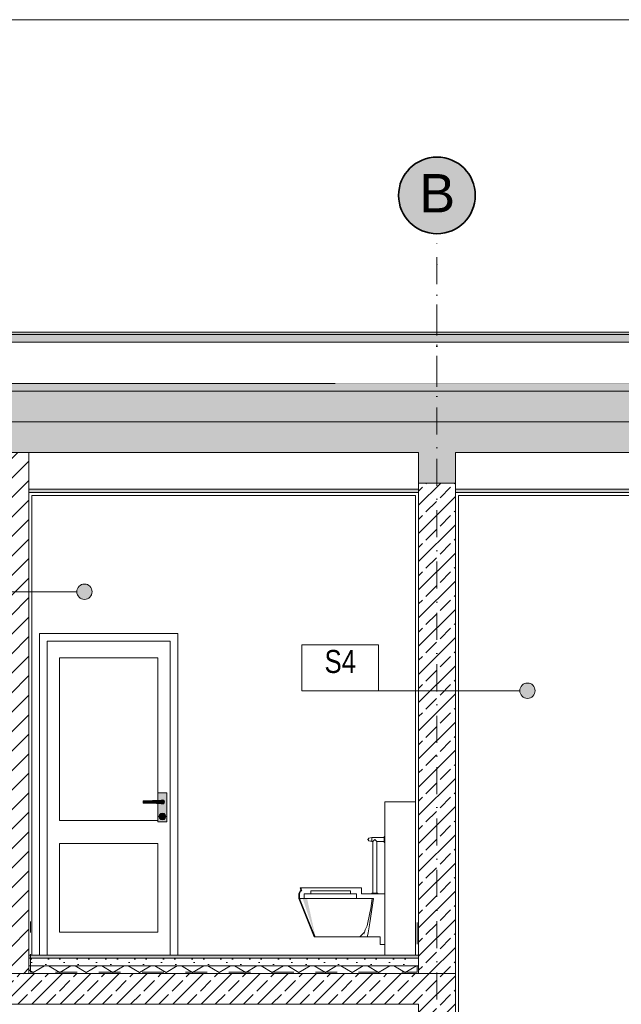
# Model space of a CAD drawing. Header units: millimetres. Extents: x -126680 to -83680, y 18016 to 39016.
# Tile 16 of 121: x -114750 to -110828, y 32592 to 39016. Entities that reach past the tile are written whole.
import ezdxf

# ---------------------------------------------------------------- set-up
doc = ezdxf.new("R2010")
doc.units = ezdxf.units.MM
doc.header["$MEASUREMENT"] = 0
for name, pattern in [('Kropki i Kreski', [335.138881, 176.388884, -88.194442, 0, -70.555556]), ('Przerywana', [282.222223, 141.111112, -141.111112]), ('Wipeout_Contour', [1000, 0, -1000])]:
    doc.linetypes.add(name, pattern=pattern)
for name, color, linetype, lineweight in [('Nowe_Konstrukcja - Belki_Nr_pióra__106', 252, 'Continuous', 13), ('Nowe_Konstrukcja - Belki_Nr_pióra__3', 7, 'Continuous', 13), ('Nowe_Konstrukcja - Stropy_Nr_pióra__21', 7, 'Continuous', 20), ('Nowe_Konstrukcja - Stropy_Nr_pióra__3', 7, 'Continuous', 13), ('Nowe_Konstrukcja - Ściany zew_Nr_pióra__106', 252, 'Continuous', 13), ('Nowe_Konstrukcja - Ściany zew_Nr_pióra__18', 9, 'Continuous', 15), ('Nowe_Konstrukcja - Ściany zew_Nr_pióra__19', 255, 'Continuous', 0), ('Nowe_Konstrukcja - Ściany zew_Nr_pióra__21', 7, 'Continuous', 20), ('Nowe_Konstrukcja - Ściany zew_Nr_pióra__3', 7, 'Continuous', 13), ('Nowe_Osie_Nr_pióra__19', 255, 'Continuous', 0), ('Nowe_Osie_Nr_pióra__3', 7, 'Continuous', 13), ('Nowe_Osie_Nr_pióra__4', 8, 'Continuous', 13), ('Nowe_Osie_Nr_pióra__7', 7, 'Continuous', 35), ('Nowe_Tabelka_Nr_pióra__7', 7, 'Continuous', 35), ('Nowe_Wnętrze - Umeblowanie_Nr_pióra__106', 252, 'Continuous', 13), ('Nowe_Wnętrze - Umeblowanie_Nr_pióra__18', 9, 'Continuous', 15), ('Nowe_Wnętrze - Umeblowanie_Nr_pióra__19', 255, 'Continuous', 0), ('Nowe_Wnętrze - Umeblowanie_Nr_pióra__3', 7, 'Continuous', 13), ('Nowe_zagospodarowanie_Nr_pióra__21', 7, 'Continuous', 20)]:
    doc.layers.add(name, color=color, linetype=linetype, lineweight=lineweight)
for name, color, linetype, lineweight, true_color in [('Nowe_Konstrukcja - Stropy_Nr_pióra__23', 7, 'Continuous', 13, 0x858585), ('Nowe_Konstrukcja - Stropy_Nr_pióra__81', 7, 'Continuous', 13, 0x6a6a6a), ('Nowe_Konstrukcja - Ściany zew_Nr_pióra__102', 7, 'Continuous', 13, 0x3e3e3e), ('Nowe_Konstrukcja - Ściany zew_Nr_pióra__142', 7, 'Continuous', 0, 0xe8e8e8), ('Nowe_Konstrukcja - Ściany zew_Nr_pióra__23', 7, 'Continuous', 13, 0x858585), ('Nowe_Konstrukcja - Ściany zew_Nr_pióra__61', 7, 'Continuous', 18, 0x6a6a6a), ('Nowe_Konstrukcja - Ściany zew_Nr_pióra__62', 7, 'Continuous', 18, 0xaaaaaa), ('Nowe_Konstrukcja - Ściany zew_Nr_pióra__87', 7, 'Continuous', 13, 0x6a6a6a), ('Nowe_Wnętrze - Umeblowanie_Nr_pióra__142', 7, 'Continuous', 0, 0xe8e8e8), ('Nowe_Wnętrze - Umeblowanie_Nr_pióra__62', 7, 'Continuous', 18, 0xaaaaaa)]:
    doc.layers.add(name, color=color, linetype=linetype, lineweight=lineweight, true_color=true_color)
doc.layers.add('Nowe_Konstrukcja - Ściany zew', color=7, linetype='Continuous')
doc.layers.add('Nowe_zagospodarowanie', color=7, linetype='Continuous')
doc.styles.add('STYL_AUTOMATYCZNY_1', font='arial.ttf')
doc.styles.add('STYL_AUTOMATYCZNY_2', font='arial.ttf', dxfattribs={"width": 0.8})
pattern_1 = [(45, (0, 0), (-91.92388, 91.92388), []), (45, (-45.96, 45.96), (-91.92388, 91.92388), [97.5, -32.5])]
pattern_2 = [(90, (0, 0), (-173.20508, 0), [100, -200]), (90, (-86.6, 150), (-173.20508, 0), [100, -200]), (150, (-4e-14, 100), (86.60254, 150), [100, -200]), (150, (-173.2, 100), (86.60254, 150), [100, -200]), (210, (0, 0), (-86.60254, 150), [100, -200]), (210, (-173.2, -7e-14), (-86.60254, 150), [100, -200])]

# ---------------------------------------------------------------- blocks, each defined once
blk = doc.blocks.new('Polilinia_6_2', base_point=(-111439.4, 34638.4))
at = {"layer": 'Nowe_zagospodarowanie', "linetype": 'Continuous', "lineweight": 0, "true_color": 0x000000}
blk.add_hatch(color=18, dxfattribs=at).paths.add_polyline_path([(-111489.4, 34638.4), (-111485.5, 34619.3), (-111474.7, 34603.1), (-111458.5, 34592.2), (-111439.4, 34588.4), (-111420.2, 34592.2), (-111404, 34603.1), (-111393.2, 34619.3), (-111389.4, 34638.4), (-111393.2, 34657.6), (-111404, 34673.8), (-111420.2, 34684.6), (-111439.4, 34688.4), (-111458.5, 34684.6), (-111474.7, 34673.8), (-111485.5, 34657.6)])
at = {"layer": 'Nowe_zagospodarowanie_Nr_pióra__21', "color": 7, "linetype": 'Continuous', "lineweight": 20, "flags": 128}
blk.add_lwpolyline([(-111489.4, 34638.4), (-112409.8, 34638.4), (-112909.8, 34638.4), (-112909.8, 34888.4), (-112909.8, 34938.4), (-112409.8, 34938.4), (-112409.8, 34638.4)], dxfattribs=at)
at = {"layer": 'Nowe_zagospodarowanie_Nr_pióra__21', "color": 7, "linetype": 'Continuous', "lineweight": 20}
blk.add_circle((-111439.4, 34638.4), 50, dxfattribs=at)
blk = doc.blocks.new('Polilinia_10_2', base_point=(-114327.3, 35284.1))
at = {"layer": 'Nowe_zagospodarowanie', "linetype": 'Continuous', "lineweight": 0, "true_color": 0x000000}
blk.add_hatch(color=18, dxfattribs=at).paths.add_polyline_path([(-114377.3, 35284.1), (-114373.5, 35264.9), (-114362.7, 35248.7), (-114346.4, 35237.9), (-114327.3, 35234.1), (-114308.2, 35237.9), (-114291.9, 35248.7), (-114281.1, 35264.9), (-114277.3, 35284.1), (-114281.1, 35303.2), (-114291.9, 35319.4), (-114308.2, 35330.2), (-114327.3, 35334.1), (-114346.4, 35330.2), (-114362.7, 35319.4), (-114373.5, 35303.2)])
at = {"layer": 'Nowe_zagospodarowanie_Nr_pióra__21', "color": 7, "linetype": 'Continuous', "lineweight": 20, "flags": 128}
blk.add_lwpolyline([(-114377.3, 35284.1), (-115297.8, 35284.1), (-115797.8, 35284.1), (-115797.8, 35534.1), (-115797.8, 35584.1), (-115297.8, 35584.1), (-115297.8, 35284.1)], dxfattribs=at)
at = {"layer": 'Nowe_zagospodarowanie_Nr_pióra__21', "color": 7, "linetype": 'Continuous', "lineweight": 20}
blk.add_circle((-114327.3, 35284.1), 50, dxfattribs=at)

msp = doc.modelspace()

# ---------------------------------------------------------------- hatches: boundary and pattern name
at = {"layer": 'Nowe_Konstrukcja - Belki_Nr_pióra__106', "linetype": 'Continuous', "lineweight": 13}
msp.add_hatch(color=252, dxfattribs=at).paths.add_polyline_path([(-95789.2, 36977.1), (-121984.5, 36977.1), (-121684.5, 36962.3), (-96088.9, 36962.3)])
at = {"layer": 'Nowe_Konstrukcja - Stropy_Nr_pióra__23', "linetype": 'Continuous', "lineweight": 0, "true_color": 0xe0e0e0}
for points in [[(-121734.5, 36941.4), (-121734.5, 36912.3), (-96038.9, 36912.3), (-96038.9, 36941.4), (-96051, 36941.4), (-96051, 36912.6), (-121709.9, 36912.6), (-121709.9, 36941.4)], [(-121684.5, 36962.3), (-121709.9, 36912.6), (-96063.5, 36912.6), (-96088.9, 36962.3)], [(-112149.5, 35952.3), (-114689.5, 35952.3), (-114689.5, 35932.3), (-112149.5, 35932.3)], [(-107599.6, 35952.3), (-111909.5, 35952.3), (-111909.5, 35932.3), (-107599.6, 35932.3)], [(-112149.5, 32912.3), (-114689.5, 32912.3), (-114689.5, 32892.3), (-112148.9, 32892.3)]]:
    msp.add_hatch(color=254, dxfattribs=at).paths.add_polyline_path(points)
at = {"layer": 'Nowe_Konstrukcja - Stropy_Nr_pióra__23', "linetype": 'Continuous', "lineweight": 13, "true_color": 0x858585}
msp.add_hatch(color=252, dxfattribs=at).paths.add_polyline_path([(-107649.5, 36642.3), (-121759.5, 36642.3), (-121759.5, 36592.3), (-107649.5, 36592.3)])
h = msp.add_hatch(dxfattribs=at)
h.set_pattern_fill('Beton_zbrojony_0002', color=252, style=0, pattern_type=2)
h.set_pattern_definition(pattern_1)
h.paths.add_polyline_path([(-122049.5, 36392.3), (-122049.5, 35992.3), (-121809.5, 35992.3), (-121809.5, 36192.3), (-112149.5, 36192.3), (-112149.5, 35992.3), (-111909.5, 35992.3), (-111909.5, 36192.3), (-107649.5, 36192.3), (-107649.5, 36392.3)])
h = msp.add_hatch(dxfattribs=at)
h.set_pattern_fill('Beton_zbrojony_0002', color=252, style=0, pattern_type=2)
h.set_pattern_definition(pattern_1)
h.paths.add_polyline_path([(-111909.5, 35992.3), (-112149.5, 35992.3), (-112149.5, 32792.3), (-111909.5, 32792.3)])
h = msp.add_hatch(dxfattribs=at)
h.set_pattern_fill('Beton_lekki_0002', color=252, style=0, pattern_type=2)
h.set_pattern_definition([(0, (0, 0), (0, 389.7114), [24.375, -200.625]), (0, (112.5, 194.86), (0, 389.7114), [24.375, -200.625]), (60, (0, 0), (-337.5, 194.8557), [24.375, -200.625]), (60, (225, 0), (-337.5, 194.8557), [24.375, -200.625]), (120, (24.37, 0), (337.5, 194.8557), [24.375, -200.625]), (120, (249.38, 0), (337.5, 194.8557), [24.375, -200.625]), (0, (0, 37.5), (0, 75), [0, -75, 0, -112.5]), (45, (37.5, 37.5), (-53.03301, 53.03301), [0, -56.25, 0, -93.75])])
h.paths.add_polyline_path([(-112148.9, 32892.3), (-114689.5, 32892.3), (-114689.5, 32842.3), (-112147.2, 32842.3)])
h = msp.add_hatch(dxfattribs=at)
h.set_pattern_fill('Styropian_0002', color=252, style=0, pattern_type=2)
h.set_pattern_definition(pattern_2)
h.paths.add_polyline_path([(-112147.2, 32842.3), (-114689.5, 32842.3), (-114689.5, 32792.3), (-112145.6, 32792.3)])
h = msp.add_hatch(dxfattribs=at)
h.set_pattern_fill('Beton_zbrojony_0002', color=252, style=0, pattern_type=2)
h.set_pattern_definition(pattern_1)
h.paths.add_polyline_path([(-122049.5, 32392.3), (-121809.5, 32392.3), (-121809.5, 32592.3), (-112149.5, 32592.3), (-112149.5, 32392.3), (-111909.5, 32392.3), (-111909.5, 32592.3), (-111909.5, 32792.3), (-122049.5, 32792.3), (-122049.5, 32592.3)])
at = {"layer": 'Nowe_Konstrukcja - Ściany zew_Nr_pióra__102', "linetype": 'Continuous', "lineweight": 13, "true_color": 0x3e3e3e}
for points in [[(-113826, 33923.5), (-113827.3, 33922.3), (-113825.9, 33922.3), (-113825.5, 33922.7)], [(-113825.9, 33902.3), (-113827.3, 33902.3), (-113826, 33901), (-113825.5, 33901.9)], [(-113819.5, 33900.3), (-113825.5, 33901.9), (-113826, 33901), (-113819.5, 33899.3)], [(-113813.5, 33901.9), (-113819.5, 33900.3), (-113819.5, 33899.3), (-113813, 33901)], [(-113809.1, 33906.3), (-113813.5, 33901.9), (-113813, 33901), (-113808.3, 33905.8)], [(-113826.5, 33826.3), (-113825.6, 33829.8), (-113826.4, 33830.3), (-113827.5, 33826.3)], [(-113825.6, 33822.8), (-113826.5, 33826.3), (-113827.5, 33826.3), (-113826.4, 33822.3)], [(-113823, 33820.2), (-113825.6, 33822.8), (-113826.4, 33822.3), (-113823.5, 33819.4)], [(-113819.5, 33819.3), (-113823, 33820.2), (-113823.5, 33819.4), (-113819.5, 33818.3)], [(-113816, 33820.2), (-113819.5, 33819.3), (-113819.5, 33818.3), (-113815.5, 33819.4)], [(-113813.4, 33822.8), (-113816, 33820.2), (-113815.5, 33819.4), (-113812.6, 33822.3)]]:
    msp.add_hatch(color=250, dxfattribs=at).paths.add_polyline_path(points)
at = {"layer": 'Nowe_Konstrukcja - Ściany zew_Nr_pióra__106', "linetype": 'Continuous', "lineweight": 13}
for points in [[(-113836.8, 33807.3), (-113839.5, 33817.3), (-113841.5, 33817.3), (-113838.6, 33806.3)], [(-113829.5, 33800), (-113836.8, 33807.3), (-113838.6, 33806.3), (-113830.5, 33798.2)], [(-113819.5, 33797.3), (-113829.5, 33800), (-113830.5, 33798.2), (-113819.5, 33795.3)], [(-113809.5, 33800), (-113819.5, 33797.3), (-113819.5, 33795.3), (-113808.5, 33798.2)], [(-113816, 33832.3), (-113813.4, 33829.8), (-113812.6, 33830.3), (-113815.5, 33833.2)]]:
    msp.add_hatch(color=252, dxfattribs=at).paths.add_polyline_path(points)
at = {"layer": 'Nowe_Konstrukcja - Ściany zew_Nr_pióra__142', "linetype": 'Continuous', "lineweight": 0, "true_color": 0xe8e8e8}
msp.add_hatch(color=254, dxfattribs=at).paths.add_polyline_path([(-113802.2, 33827.3), (-113799.5, 33817.3), (-113797.5, 33817.3), (-113800.5, 33828.3)])
at = {"layer": 'Nowe_Konstrukcja - Ściany zew_Nr_pióra__18', "linetype": 'Continuous', "lineweight": 15}
for points in [[(-113884.6, 33921.1), (-113911, 33920.3), (-113911, 33904.2), (-113884.6, 33903.5)], [(-113857.9, 33921.9), (-113884.6, 33921.1), (-113884.6, 33903.5), (-113857.9, 33902.7)], [(-113844.5, 33922.3), (-113857.9, 33921.9), (-113857.9, 33902.7), (-113844.5, 33902.3)], [(-113819.5, 33902.3), (-113814.5, 33903.6), (-113810.8, 33907.3), (-113809.5, 33912.3), (-113810.8, 33917.3), (-113814.5, 33920.9), (-113819.5, 33922.3), (-113844.5, 33922.3), (-113844.5, 33902.3)], [(-113799.5, 33817.3), (-113802.2, 33807.3), (-113800.5, 33806.3), (-113797.5, 33817.3)]]:
    msp.add_hatch(color=9, dxfattribs=at).paths.add_polyline_path(points)
h = msp.add_hatch(color=9, dxfattribs=at)
h.paths.add_polyline_path([(-113848, 33922.2), (-113844.5, 33922.3), (-113827.3, 33922.3), (-113826, 33923.5), (-113819.5, 33925.3), (-113813, 33923.5), (-113808.3, 33918.8), (-113806.5, 33912.3), (-113808.3, 33905.8), (-113813, 33901), (-113819.5, 33899.3), (-113826, 33901), (-113827.3, 33902.3), (-113844.5, 33902.3), (-113848, 33902.4), (-113848, 33782.3), (-113791, 33782.3), (-113791, 33972.3), (-113848, 33972.3)])
h.paths.add_polyline_path([(-113841.5, 33817.3), (-113838.6, 33828.3), (-113830.5, 33836.3), (-113819.5, 33839.3), (-113808.5, 33836.3), (-113800.5, 33828.3), (-113797.5, 33817.3), (-113800.5, 33806.3), (-113808.5, 33798.2), (-113819.5, 33795.3), (-113830.5, 33798.2), (-113838.6, 33806.3)], flags=0)
h = msp.add_hatch(color=9, dxfattribs=at)
h.paths.add_polyline_path([(-113839.5, 33817.3), (-113836.8, 33807.3), (-113829.5, 33800), (-113819.5, 33797.3), (-113809.5, 33800), (-113802.2, 33807.3), (-113799.5, 33817.3), (-113802.2, 33827.3), (-113809.5, 33834.6), (-113819.5, 33837.3), (-113829.5, 33834.6), (-113836.8, 33827.3)])
h.paths.add_polyline_path([(-113826.4, 33822.3), (-113827.5, 33826.3), (-113826.4, 33830.3), (-113823.5, 33833.2), (-113819.5, 33834.3), (-113815.5, 33833.2), (-113812.6, 33830.3), (-113811.5, 33826.3), (-113812.6, 33822.3), (-113815.5, 33819.4), (-113819.5, 33818.3), (-113823.5, 33819.4)], flags=0)
at = {"layer": 'Nowe_Konstrukcja - Ściany zew_Nr_pióra__19', "linetype": 'Continuous', "lineweight": 0}
for points in [[(-113819.5, 33837.3), (-113809.5, 33834.6), (-113808.5, 33836.3), (-113819.5, 33839.3)], [(-113809.5, 33834.6), (-113802.2, 33827.3), (-113800.5, 33828.3), (-113808.5, 33836.3)]]:
    msp.add_hatch(color=255, dxfattribs=at).paths.add_polyline_path(points)
at = {"layer": 'Nowe_Konstrukcja - Ściany zew_Nr_pióra__23', "linetype": 'Continuous', "lineweight": 13, "true_color": 0x858585}
h = msp.add_hatch(dxfattribs=at)
h.set_pattern_fill('Styropian_0002', color=252, style=0, pattern_type=2)
h.set_pattern_definition(pattern_2)
h.paths.add_polyline_path([(-122049.5, 36912.3), (-122049.5, 36862.3), (-121929.5, 36862.3), (-121809.5, 36862.3), (-121809.5, 36592.3), (-121809.5, 36492.3), (-107649.5, 36492.3), (-107649.5, 36592.3), (-121759.5, 36592.3), (-121759.5, 36912.3), (-121809.5, 36912.3), (-121929.5, 36912.3)])
h = msp.add_hatch(dxfattribs=at)
h.set_pattern_fill('Styropian_0002', color=252, style=0, pattern_type=2)
h.set_pattern_definition(pattern_2)
h.paths.add_polyline_path([(-107649.5, 36492.3), (-121809.5, 36492.3), (-121809.5, 36392.3), (-107649.5, 36392.3)])
h = msp.add_hatch(dxfattribs=at)
h.set_pattern_fill('Bloczki_ceramiczne_0002', color=252, style=0, pattern_type=2)
h.set_pattern_definition([(45, (0, 0), (-63.63961, 63.63961), [])])
h.paths.add_polyline_path([(-114689.5, 36192.3), (-114809.5, 36192.3), (-114809.5, 32791.9), (-114689.5, 32791.9)])
for points in [[(-113819.5, 33924.3), (-113813.5, 33922.7), (-113813, 33923.5), (-113819.5, 33925.3)], [(-113813.5, 33922.7), (-113809.1, 33918.3), (-113808.3, 33918.8), (-113813, 33923.5)], [(-113819.5, 33833.3), (-113816, 33832.3), (-113815.5, 33833.2), (-113819.5, 33834.3)], [(-113802.2, 33807.3), (-113809.5, 33800), (-113808.5, 33798.2), (-113800.5, 33806.3)]]:
    msp.add_hatch(color=252, dxfattribs=at).paths.add_polyline_path(points)
at = {"layer": 'Nowe_Konstrukcja - Ściany zew_Nr_pióra__61', "linetype": 'Continuous', "lineweight": 18, "true_color": 0x6a6a6a}
for points in [[(-113825.5, 33922.7), (-113819.5, 33924.3), (-113819.5, 33925.3), (-113826, 33923.5)], [(-113825.9, 33902.3), (-113825.5, 33901.9), (-113819.5, 33900.3), (-113813.5, 33901.9), (-113809.1, 33906.3), (-113807.5, 33912.3), (-113809.1, 33918.3), (-113813.5, 33922.7), (-113819.5, 33924.3), (-113825.5, 33922.7), (-113825.9, 33922.3), (-113819.5, 33922.3), (-113814.5, 33920.9), (-113810.8, 33917.3), (-113809.5, 33912.3), (-113810.8, 33907.3), (-113814.5, 33903.6), (-113819.5, 33902.3)], [(-113807.5, 33912.3), (-113809.1, 33906.3), (-113808.3, 33905.8), (-113806.5, 33912.3)], [(-113826.5, 33826.3), (-113825.6, 33822.8), (-113823, 33820.2), (-113819.5, 33819.3), (-113816, 33820.2), (-113813.4, 33822.8), (-113812.5, 33826.3), (-113813.4, 33829.8), (-113816, 33832.3), (-113819.5, 33833.3), (-113823, 33832.3), (-113825.6, 33829.8)], [(-113825.6, 33829.8), (-113823, 33832.3), (-113823.5, 33833.2), (-113826.4, 33830.3)], [(-113812.5, 33826.3), (-113813.4, 33822.8), (-113812.6, 33822.3), (-113811.5, 33826.3)]]:
    msp.add_hatch(color=251, dxfattribs=at).paths.add_polyline_path(points)
at = {"layer": 'Nowe_Konstrukcja - Ściany zew_Nr_pióra__62', "linetype": 'Continuous', "lineweight": 18, "true_color": 0xaaaaaa}
for points in [[(-113936.9, 33919.5), (-113945, 33919.3), (-113945, 33905.3), (-113936.9, 33905)], [(-113911, 33920.3), (-113936.9, 33919.5), (-113936.9, 33905), (-113911, 33904.2)], [(-113836.8, 33827.3), (-113829.5, 33834.6), (-113830.5, 33836.3), (-113838.6, 33828.3)]]:
    msp.add_hatch(color=253, dxfattribs=at).paths.add_polyline_path(points)
at = {"layer": 'Nowe_Osie_Nr_pióra__19', "linetype": 'Continuous', "lineweight": 0}
msp.add_hatch(color=255, dxfattribs=at).paths.add_polyline_path([(-112029.5, 37619.5, 1), (-112029.5, 38119.5, 1)])
at = {"layer": 'Nowe_Wnętrze - Umeblowanie_Nr_pióra__106', "linetype": 'Continuous', "lineweight": 13}
for points in [[(-112479.9, 33667.3), (-112472.5, 33673.6), (-112472.5, 33676.3), (-112477.8, 33669.8)], [(-112472.5, 33658.3), (-112454.5, 33654.6), (-112454.5, 33658.3), (-112472.5, 33660.9)], [(-112369.5, 33667.3), (-112374.5, 33667.3), (-112374.5, 33653.8), (-112369.5, 33653.8)], [(-112454.5, 33658.3), (-112454.5, 33654.6), (-112447.2, 33654.6), (-112443.5, 33658.3)], [(-112425.5, 33658.3), (-112421.8, 33654.6), (-112374.5, 33654.6), (-112374.5, 33658.3)], [(-112369.5, 33653.8), (-112374.5, 33653.8), (-112374.5, 33648.2), (-112369.5, 33648.2)], [(-112929.5, 33312.3), (-112925.3, 33312.3), (-112922.7, 33319), (-112921.6, 33332.3)], [(-112925.3, 33312.3), (-112929.5, 33312.3), (-112929.5, 33282.3), (-112925.3, 33282.3)], [(-112921.6, 33332.3), (-112922.7, 33319), (-112917.4, 33332.3)], [(-112557.2, 33282.3), (-112553, 33282.3), (-112553, 33312.3), (-112557.2, 33312.3)], [(-112478.1, 33059.4), (-112470.5, 33103.2), (-112445.8, 33268.9), (-112443.9, 33282.3), (-112451.1, 33282.3), (-112460.9, 33218.2)], [(-112467.8, 33189.3), (-112460.9, 33218.2), (-112454, 33282.3)], [(-112448, 33312.3), (-112448, 33317.3), (-112453.6, 33317.3), (-112453.6, 33312.3)], [(-112470.5, 33103.2), (-112467.1, 33122.9), (-112445.8, 33268.9)], [(-112502.4, 33063.1), (-112503.9, 33032.3), (-112497.7, 33078.8)]]:
    msp.add_hatch(color=252, dxfattribs=at).paths.add_polyline_path(points)
at = {"layer": 'Nowe_Wnętrze - Umeblowanie_Nr_pióra__142', "linetype": 'Continuous', "lineweight": 0, "true_color": 0xe8e8e8}
for points in [[(-112374.5, 33680), (-112454.5, 33680), (-112454.5, 33676.3), (-112374.5, 33676.3)], [(-112369.5, 33686.3), (-112374.5, 33686.3), (-112374.5, 33680.8), (-112369.5, 33680.8)], [(-112923.2, 33282.3), (-112925.3, 33282.3), (-112892.1, 33197.9)], [(-112923.2, 33282.3), (-112892.1, 33197.9), (-112870, 33141.9)]]:
    msp.add_hatch(color=254, dxfattribs=at).paths.add_polyline_path(points)
at = {"layer": 'Nowe_Wnętrze - Umeblowanie_Nr_pióra__18', "linetype": 'Continuous', "lineweight": 15}
for points in [[(-112477.8, 33669.8), (-112479.9, 33669.8), (-112479.9, 33667.3)], [(-112479.9, 33667.3), (-112479.9, 33664.8), (-112477.8, 33664.8)]]:
    msp.add_hatch(color=9, dxfattribs=at).paths.add_polyline_path(points)
at = {"layer": 'Nowe_Wnętrze - Umeblowanie_Nr_pióra__19', "linetype": 'Continuous', "lineweight": 0}
msp.add_hatch(color=255, dxfattribs=at).paths.add_polyline_path([(-112821.2, 33032.3), (-112875.9, 33282.3), (-112904.9, 33282.3)])
at = {"layer": 'Nowe_Wnętrze - Umeblowanie_Nr_pióra__62', "linetype": 'Continuous', "lineweight": 18, "true_color": 0xaaaaaa}
for points in [[(-112477.8, 33664.8), (-112472.5, 33658.3), (-112472.5, 33660.9), (-112479.9, 33667.3)], [(-112911.8, 33337.6), (-112921.6, 33352.3), (-112914.6, 33332.3), (-112910, 33332.3)], [(-112917, 33352.3), (-112921.6, 33352.3), (-112911.8, 33337.6)], [(-112460.9, 33218.2), (-112451.1, 33282.3), (-112454, 33282.3)], [(-112434.5, 33312.3), (-112434.5, 33317.3), (-112448, 33317.3), (-112448, 33312.3)]]:
    msp.add_hatch(color=253, dxfattribs=at).paths.add_polyline_path(points)

# ---------------------------------------------------------------- linework, layer by layer
at = {"layer": 'Nowe_Konstrukcja - Belki_Nr_pióra__3', "color": 7, "linetype": 'Continuous', "lineweight": 13}
for p, q in [((-95789.2, 36977.1), (-121984.5, 36977.1)), ((-96088.9, 36962.3), (-121684.5, 36962.3)), ((-96038.9, 36912.3), (-121734.5, 36912.3)), ((-96063.5, 36912.6), (-121709.9, 36912.6))]:
    msp.add_line(p, q, dxfattribs=at)
at = {"layer": 'Nowe_Konstrukcja - Stropy_Nr_pióra__21', "color": 7, "linetype": 'Continuous', "lineweight": 20}
for p, q in [((-111909.5, 32892.3), (-111909.5, 32912.3)), ((-111909.5, 32842.3), (-111909.5, 32892.3)), ((-111909.5, 32792.3), (-111909.5, 32842.3)), ((-111909.5, 32592.3), (-111909.5, 32792.3)), ((-111909.5, 32452.3), (-111909.5, 32592.3))]:
    msp.add_line(p, q, dxfattribs=at)
at = {"layer": 'Nowe_Konstrukcja - Stropy_Nr_pióra__21', "color": 7, "linetype": 'Continuous', "lineweight": 20, "flags": 128}
for points in [[(-122049.5, 36392.3), (-122049.5, 35992.3), (-121809.5, 35992.3), (-121809.5, 36192.3), (-112149.5, 36192.3), (-112149.5, 35992.3), (-111909.5, 35992.3), (-111909.5, 36192.3), (-107649.5, 36192.3), (-107649.5, 36392.3)], [(-111909.5, 35992.3), (-112149.5, 35992.3), (-112149.5, 32792.3), (-111909.5, 32792.3)], [(-122049.5, 32392.3), (-121809.5, 32392.3), (-121809.5, 32592.3), (-112149.5, 32592.3), (-112149.5, 32392.3), (-111909.5, 32392.3), (-111909.5, 32592.3), (-111909.5, 32792.3), (-122049.5, 32792.3), (-122049.5, 32592.3)]]:
    msp.add_lwpolyline(points, close=True, dxfattribs=at)
at = {"layer": 'Nowe_Konstrukcja - Stropy_Nr_pióra__3', "color": 7, "linetype": 'Continuous', "lineweight": 13}
for p, q in [((-121759.5, 36592.3), (-108043.3, 36592.3)), ((-114689.5, 36192.3), (-112149.5, 36192.3)), ((-111909.5, 36192.3), (-109889.5, 36192.3)), ((-114689.5, 35952.3), (-112149.5, 35952.3)), ((-114689.5, 35952.3), (-112149.5, 35952.3)), ((-114689.5, 35932.3), (-112149.5, 35932.3)), ((-114689.5, 35932.3), (-112149.5, 35932.3)), ((-111909.5, 35952.3), (-109889.5, 35952.3)), ((-111909.5, 35952.3), (-107649.5, 35952.3)), ((-111909.5, 35932.3), (-109889.5, 35932.3)), ((-111909.5, 35932.3), (-107599.6, 35932.3)), ((-114689.5, 32892.3), (-112148.9, 32892.3)), ((-114689.5, 32892.3), (-112148.9, 32892.3)), ((-114689.5, 32842.3), (-112147.2, 32842.3)), ((-114689.5, 32842.3), (-112147.2, 32842.3)), ((-121789.5, 32792.3), (-111909.5, 32792.3))]:
    msp.add_line(p, q, dxfattribs=at)
at = {"layer": 'Nowe_Konstrukcja - Stropy_Nr_pióra__81', "color": 251, "linetype": 'Continuous', "lineweight": 13, "true_color": 0x6a6a6a}
for p, q in [((-112692.1, 36392.3), (-105339.5, 36392.3)), ((-112692.1, 36392.3), (-105339.5, 36392.3)), ((-112692.1, 32792.3), (-111909.5, 32792.3)), ((-112692.1, 32792.3), (-111909.5, 32792.3))]:
    msp.add_line(p, q, dxfattribs=at)
at = {"layer": 'Nowe_Konstrukcja - Ściany zew_Nr_pióra__21', "color": 7, "linetype": 'Continuous', "lineweight": 20}
msp.add_line((-112169.5, 32912.3), (-112149.5, 32912.3), dxfattribs=at)
at = {"layer": 'Nowe_Konstrukcja - Ściany zew_Nr_pióra__21', "color": 7, "linetype": 'Przerywana', "lineweight": 20, "flags": 128}
msp.add_lwpolyline([(-112159.5, 33126.8), (-112159.5, 32801.7), (-114679.5, 32801.9), (-114679.5, 33132.7)], dxfattribs=at)
at = {"layer": 'Nowe_Konstrukcja - Ściany zew_Nr_pióra__3', "color": 7, "linetype": 'Continuous', "lineweight": 13}
for p, q in [((-121759.5, 36642.3), (-108004.1, 36642.3)), ((-114689.5, 32791.9), (-114689.5, 36192.3)), ((-114689.5, 36192.3), (-114669.5, 36192.3)), ((-114689.5, 32912.3), (-114689.5, 36192.3)), ((-112169.5, 36192.3), (-112149.5, 36192.3)), ((-112149.5, 32792.3), (-112149.5, 36192.3)), ((-112149.5, 32912.3), (-112149.5, 36192.3)), ((-111909.5, 32792.3), (-111909.5, 36192.3)), ((-111909.5, 36192.3), (-111889.5, 36192.3)), ((-111909.5, 32912.3), (-111909.5, 36192.3)), ((-112149.5, 32912.3), (-112149.5, 36012.3)), ((-112149.5, 32912.3), (-112149.5, 36012.3)), ((-111909.5, 32912.3), (-111909.5, 36012.3)), ((-111909.5, 32912.3), (-111909.5, 36012.3)), ((-114669.5, 32912.3), (-114669.5, 35912.3)), ((-114669.5, 35912.3), (-112169.5, 35912.3)), ((-112169.5, 32912.3), (-112169.5, 35912.3)), ((-111889.5, 31112.3), (-111889.5, 35912.3)), ((-111889.5, 35912.3), (-107649.5, 35912.3)), ((-114619.5, 35012.3), (-114619.5, 32912.3)), ((-113719.5, 35012.3), (-114619.5, 35012.3)), ((-113719.5, 32912.3), (-113719.5, 35012.3)), ((-114569.5, 34962.3), (-114569.5, 32912.3)), ((-113769.5, 34962.3), (-114569.5, 34962.3)), ((-113769.5, 32912.3), (-113769.5, 34962.3)), ((-114489.5, 34852.3), (-113849.5, 34852.3)), ((-114489.5, 33792.3), (-114489.5, 34852.3)), ((-113849.5, 34852.3), (-113849.5, 33922.1)), ((-113936.9, 33919.5), (-113945, 33919.3)), ((-113945, 33919.3), (-113945, 33905.3)), ((-113911, 33920.3), (-113936.9, 33919.5)), ((-113884.6, 33921.1), (-113911, 33920.3)), ((-113857.9, 33921.9), (-113884.6, 33921.1)), ((-113844.5, 33922.3), (-113857.9, 33921.9)), ((-113791, 33972.3), (-113848, 33972.3)), ((-113848, 33972.3), (-113848, 33922.2)), ((-113819.5, 33922.3), (-113844.5, 33922.3)), ((-113826, 33923.5), (-113827.3, 33922.3)), ((-113819.5, 33925.3), (-113826, 33923.5)), ((-113825.5, 33922.7), (-113825.9, 33922.3)), ((-113819.5, 33924.3), (-113825.5, 33922.7)), ((-113813, 33923.5), (-113819.5, 33925.3)), ((-113813.5, 33922.7), (-113819.5, 33924.3)), ((-113814.5, 33920.9), (-113819.5, 33922.3)), ((-113810.8, 33917.3), (-113814.5, 33920.9)), ((-113809.1, 33918.3), (-113813.5, 33922.7)), ((-113808.3, 33918.8), (-113813, 33923.5)), ((-113809.5, 33912.3), (-113810.8, 33917.3)), ((-113807.5, 33912.3), (-113809.1, 33918.3)), ((-113806.5, 33912.3), (-113808.3, 33918.8)), ((-113791, 33782.3), (-113791, 33972.3)), ((-113945, 33905.3), (-113936.9, 33905)), ((-113936.9, 33905), (-113911, 33904.2)), ((-113911, 33904.2), (-113884.6, 33903.5)), ((-113884.6, 33903.5), (-113857.9, 33902.7)), ((-113857.9, 33902.7), (-113844.5, 33902.3)), ((-113849.5, 33902.4), (-113849.5, 33792.3)), ((-113848, 33902.4), (-113848, 33782.3)), ((-113844.5, 33902.3), (-113819.5, 33902.3)), ((-113827.3, 33902.3), (-113826, 33901)), ((-113826, 33901), (-113819.5, 33899.3)), ((-113825.9, 33902.3), (-113825.5, 33901.9)), ((-113825.5, 33901.9), (-113819.5, 33900.3)), ((-113819.5, 33902.3), (-113814.5, 33903.6)), ((-113819.5, 33900.3), (-113813.5, 33901.9)), ((-113819.5, 33899.3), (-113813, 33901)), ((-113814.5, 33903.6), (-113810.8, 33907.3)), ((-113813.5, 33901.9), (-113809.1, 33906.3)), ((-113813, 33901), (-113808.3, 33905.8)), ((-113810.8, 33907.3), (-113809.5, 33912.3)), ((-113809.1, 33906.3), (-113807.5, 33912.3)), ((-113808.3, 33905.8), (-113806.5, 33912.3)), ((-113849.5, 33792.3), (-114489.5, 33792.3)), ((-113838.6, 33828.3), (-113841.5, 33817.3)), ((-113841.5, 33817.3), (-113838.6, 33806.3)), ((-113836.8, 33827.3), (-113839.5, 33817.3)), ((-113839.5, 33817.3), (-113836.8, 33807.3)), ((-113830.5, 33836.3), (-113838.6, 33828.3)), ((-113838.6, 33806.3), (-113830.5, 33798.2)), ((-113829.5, 33834.6), (-113836.8, 33827.3)), ((-113836.8, 33807.3), (-113829.5, 33800)), ((-113819.5, 33839.3), (-113830.5, 33836.3)), ((-113830.5, 33798.2), (-113819.5, 33795.3)), ((-113819.5, 33837.3), (-113829.5, 33834.6)), ((-113829.5, 33800), (-113819.5, 33797.3)), ((-113826.4, 33830.3), (-113827.5, 33826.3)), ((-113827.5, 33826.3), (-113826.4, 33822.3)), ((-113825.6, 33829.8), (-113826.5, 33826.3)), ((-113826.5, 33826.3), (-113825.6, 33822.8)), ((-113823.5, 33833.2), (-113826.4, 33830.3)), ((-113826.4, 33822.3), (-113823.5, 33819.4)), ((-113823, 33832.3), (-113825.6, 33829.8)), ((-113825.6, 33822.8), (-113823, 33820.2)), ((-113819.5, 33834.3), (-113823.5, 33833.2)), ((-113823.5, 33819.4), (-113819.5, 33818.3)), ((-113819.5, 33833.3), (-113823, 33832.3)), ((-113823, 33820.2), (-113819.5, 33819.3)), ((-113808.5, 33836.3), (-113819.5, 33839.3)), ((-113809.5, 33834.6), (-113819.5, 33837.3)), ((-113815.5, 33833.2), (-113819.5, 33834.3)), ((-113816, 33832.3), (-113819.5, 33833.3)), ((-113819.5, 33819.3), (-113816, 33820.2)), ((-113819.5, 33818.3), (-113815.5, 33819.4)), ((-113819.5, 33797.3), (-113809.5, 33800)), ((-113819.5, 33795.3), (-113808.5, 33798.2)), ((-113813.4, 33829.8), (-113816, 33832.3)), ((-113816, 33820.2), (-113813.4, 33822.8)), ((-113812.6, 33830.3), (-113815.5, 33833.2)), ((-113815.5, 33819.4), (-113812.6, 33822.3)), ((-113812.5, 33826.3), (-113813.4, 33829.8)), ((-113813.4, 33822.8), (-113812.5, 33826.3)), ((-113811.5, 33826.3), (-113812.6, 33830.3)), ((-113812.6, 33822.3), (-113811.5, 33826.3)), ((-113802.2, 33827.3), (-113809.5, 33834.6)), ((-113809.5, 33800), (-113802.2, 33807.3)), ((-113800.5, 33828.3), (-113808.5, 33836.3)), ((-113808.5, 33798.2), (-113800.5, 33806.3)), ((-113799.5, 33817.3), (-113802.2, 33827.3)), ((-113802.2, 33807.3), (-113799.5, 33817.3)), ((-113797.5, 33817.3), (-113800.5, 33828.3)), ((-113800.5, 33806.3), (-113797.5, 33817.3)), ((-113848, 33782.3), (-113791, 33782.3)), ((-114489.5, 33642.3), (-113849.5, 33642.3)), ((-114489.5, 33062.3), (-114489.5, 33642.3)), ((-113849.5, 33642.3), (-113849.5, 33062.3)), ((-113849.5, 33062.3), (-114489.5, 33062.3)), ((-114689.5, 32912.3), (-112149.5, 32912.3)), ((-121789.5, 32792.3), (-111909.5, 32792.3))]:
    msp.add_line(p, q, dxfattribs=at)
at = {"layer": 'Nowe_Konstrukcja - Ściany zew_Nr_pióra__3', "color": 7, "linetype": 'Continuous', "lineweight": 13, "flags": 128}
msp.add_lwpolyline([(-112369, 32982.3), (-112369, 32912.3), (-112369, 33912.3), (-112169.5, 33912.3)], dxfattribs=at)
at = {"layer": 'Nowe_Osie_Nr_pióra__3', "color": 7, "linetype": 'Kropki i Kreski', "lineweight": 13}
msp.add_point((-112029.5, 37419.5), dxfattribs=at)
msp.add_point((-112029.5, 37419.5), dxfattribs=at)
at = {"layer": 'Nowe_Osie_Nr_pióra__7', "color": 7, "linetype": 'Continuous', "lineweight": 35}
for start, end in [(90, 270), (270, 90)]:
    msp.add_arc((-112029.5, 37869.5), 250, start, end, dxfattribs=at)
at = {"layer": 'Nowe_Wnętrze - Umeblowanie_Nr_pióra__3', "color": 7, "linetype": 'Continuous', "lineweight": 13}
for p, q in [((-112477.8, 33669.8), (-112479.9, 33669.8)), ((-112479.9, 33667.3), (-112477.8, 33669.8)), ((-112479.9, 33667.3), (-112479.9, 33669.8)), ((-112479.9, 33667.3), (-112479.9, 33664.8)), ((-112477.8, 33664.8), (-112479.9, 33667.3)), ((-112479.9, 33664.8), (-112477.8, 33664.8)), ((-112472.5, 33676.3), (-112477.8, 33669.8)), ((-112472.5, 33658.3), (-112477.8, 33664.8)), ((-112454.5, 33680), (-112472.5, 33676.3)), ((-112454.5, 33680), (-112454.5, 33676.3)), ((-112374.5, 33680), (-112454.5, 33680)), ((-112454.5, 33676.3), (-112454.5, 33667.3)), ((-112454.5, 33667.3), (-112454.5, 33658.3)), ((-112443.5, 33658.3), (-112434.5, 33667.3)), ((-112434.5, 33667.3), (-112425.5, 33658.3)), ((-112374.5, 33686.3), (-112374.5, 33680.8)), ((-112369.5, 33686.3), (-112374.5, 33686.3)), ((-112374.5, 33680.8), (-112374.5, 33667.3)), ((-112374.5, 33667.3), (-112374.5, 33653.8)), ((-112369.5, 33686.3), (-112369.5, 33680.8)), ((-112369.5, 33680.8), (-112369.5, 33667.3)), ((-112369.5, 33667.3), (-112369.5, 33653.8)), ((-112454.5, 33654.6), (-112472.5, 33658.3)), ((-112454.5, 33658.3), (-112454.5, 33654.6)), ((-112447.2, 33654.6), (-112454.5, 33654.6)), ((-112447.2, 33654.6), (-112443.5, 33658.3)), ((-112447.2, 33654.6), (-112447.2, 33317.3)), ((-112425.5, 33658.3), (-112421.8, 33654.6)), ((-112374.5, 33654.6), (-112421.9, 33654.6)), ((-112421.8, 33654.6), (-112421.8, 33317.3)), ((-112374.5, 33653.8), (-112374.5, 33648.2)), ((-112369.5, 33648.2), (-112374.5, 33648.2)), ((-112369.5, 33653.8), (-112369.5, 33648.2)), ((-112917, 33352.3), (-112921.6, 33352.3)), ((-112914.6, 33332.3), (-112921.6, 33352.3)), ((-112917, 33352.3), (-112520.8, 33352.3)), ((-112911.8, 33337.6), (-112917, 33352.3)), ((-112520.8, 33332.3), (-112520.8, 33352.3)), ((-112921.6, 33332.3), (-112929.5, 33312.3)), ((-112929.5, 33312.3), (-112925.3, 33312.3)), ((-112929.5, 33282.3), (-112929.5, 33312.3)), ((-112831, 33032.3), (-112929.5, 33282.3)), ((-112925.3, 33282.3), (-112929.5, 33282.3)), ((-112925.3, 33312.3), (-112922.7, 33319)), ((-112925.3, 33282.3), (-112925.3, 33312.3)), ((-112870, 33141.9), (-112925.3, 33282.3)), ((-112925.3, 33282.3), (-112895.9, 33282.3)), ((-112922.7, 33319), (-112917.4, 33332.3)), ((-112921.6, 33332.3), (-112917.4, 33332.3)), ((-112917.4, 33332.3), (-112910, 33332.3)), ((-112910, 33332.3), (-112914.6, 33332.3)), ((-112910, 33332.3), (-112911.8, 33337.6)), ((-112895.9, 33312.3), (-112850.6, 33312.3)), ((-112895.9, 33282.3), (-112895.9, 33312.3)), ((-112894.9, 33282.3), (-112895.9, 33282.3)), ((-112879.9, 33282.3), (-112894.9, 33282.3)), ((-112856, 33282.3), (-112879.9, 33282.3)), ((-112825.3, 33282.3), (-112856, 33282.3)), ((-112850.6, 33332.3), (-112593, 33332.3)), ((-112850.6, 33312.3), (-112850.6, 33332.3)), ((-112850.6, 33312.3), (-112843.9, 33312.3)), ((-112843.9, 33312.3), (-112828.9, 33312.3)), ((-112828.9, 33312.3), (-112807.6, 33312.3)), ((-112790.5, 33282.3), (-112825.3, 33282.3)), ((-112807.6, 33312.3), (-112781.5, 33312.3)), ((-112754.1, 33282.3), (-112790.5, 33282.3)), ((-112781.5, 33312.3), (-112751.8, 33312.3)), ((-112716.8, 33282.3), (-112754.1, 33282.3)), ((-112751.8, 33312.3), (-112721.3, 33312.3)), ((-112721.3, 33312.3), (-112690.3, 33312.3)), ((-112679.2, 33282.3), (-112716.8, 33282.3)), ((-112690.3, 33312.3), (-112656.3, 33312.3)), ((-112627.8, 33282.3), (-112679.2, 33282.3)), ((-112656.3, 33312.3), (-112622.8, 33312.3)), ((-112585.3, 33282.3), (-112627.8, 33282.3)), ((-112622.8, 33312.3), (-112593, 33312.3)), ((-112593, 33312.3), (-112593, 33332.3)), ((-112593, 33312.3), (-112553, 33312.3)), ((-112557.2, 33282.3), (-112585.3, 33282.3)), ((-112553, 33282.3), (-112557.2, 33282.3)), ((-112553, 33282.3), (-112553, 33312.3)), ((-112553, 33282.3), (-112443.9, 33282.3)), ((-112520.8, 33312.3), (-112520.8, 33332.3)), ((-112520.8, 33312.3), (-112369.5, 33312.3)), ((-112443.9, 33282.3), (-112467.1, 33122.9)), ((-112467.1, 33122.9), (-112443.9, 33282.3)), ((-112460.9, 33218.2), (-112451.1, 33282.3)), ((-112448, 33317.3), (-112453.6, 33317.3)), ((-112453.6, 33312.3), (-112453.6, 33317.3)), ((-112434.5, 33317.3), (-112448, 33317.3)), ((-112421, 33317.3), (-112434.5, 33317.3)), ((-112415.5, 33317.3), (-112421, 33317.3)), ((-112415.5, 33312.3), (-112415.5, 33317.3)), ((-112369.5, 33282.3), (-112369.5, 33312.3)), ((-112369.5, 33282.3), (-112369, 33282.3)), ((-112369, 32982.3), (-112369, 33282.3)), ((-112467.8, 33189.3), (-112460.9, 33218.2)), ((-112485.1, 33105.1), (-112467.8, 33189.3)), ((-112823.3, 33032.3), (-112870, 33141.9)), ((-112497.7, 33078.8), (-112485.1, 33105.1)), ((-112467.1, 33122.9), (-112478.1, 33059.4)), ((-112478.1, 33059.4), (-112467.1, 33122.9)), ((-112828.5, 33032.3), (-112831, 33032.3)), ((-112823.3, 33032.3), (-112828.5, 33032.3)), ((-112484.6, 33032.3), (-112823.3, 33032.3)), ((-112532.4, 33032.3), (-112502.4, 33063.1)), ((-112502.4, 33063.1), (-112497.7, 33078.8)), ((-112480.4, 33047.4), (-112484.6, 33032.3)), ((-112484.6, 33032.3), (-112480.4, 33047.4)), ((-112484.6, 33032.3), (-112398.8, 33032.3)), ((-112478.1, 33059.4), (-112480.4, 33047.4)), ((-112480.4, 33047.4), (-112478.1, 33059.4)), ((-112398.8, 32982.3), (-112398.8, 33032.3)), ((-112398.8, 32982.3), (-112369, 32982.3))]:
    msp.add_line(p, q, dxfattribs=at)

# ---------------------------------------------------------------- block references
at = {"layer": 'Nowe_zagospodarowanie', "color": 7, "linetype": 'Continuous', "lineweight": 20}
for name, p in [('Polilinia_10_2', (-114327.3, 35284.1)), ('Polilinia_6_2', (-111439.4, 34638.4))]:
    msp.add_blockref(name, p, dxfattribs=at)

# ---------------------------------------------------------------- texts
at = {"layer": 'Nowe_Osie_Nr_pióra__4', "color": 8, "linetype": 'Continuous', "lineweight": 13, "insert": (-112143.8, 37883.8), "char_height": 250, "attachment_point": 4, "style": 'STYL_AUTOMATYCZNY_1'}
msp.add_mtext('\\A1;{\\pql;\\fArial|b0|i0|c238|p0;\\W1.000000;B}', dxfattribs=at)
at = {"layer": 'Nowe_Tabelka_Nr_pióra__7', "color": 7, "linetype": 'Continuous', "lineweight": 35, "insert": (-112659.8, 34751.6), "char_height": 150, "attachment_point": 8, "style": 'STYL_AUTOMATYCZNY_2'}
msp.add_mtext('\\A1;{\\pqc;\\fArial|b0|i0|c238|p0;\\W0.800000;S4}', dxfattribs=at)

# ---------------------------------------------------------------- next in the draw order: wipeouts: each hides what was drawn before it
at = {"color": 254, "linetype": 'Wipeout_Contour', "lineweight": 0, "ltscale": 460233.231723}
msp.add_wipeout([(-105339.5, 36912.3), (-112692.1, 36912.3), (-112692.1, 36642.3), (-105339.5, 36642.3)], dxfattribs=at).dxf.layer = 'Nowe_Konstrukcja - Ściany zew'

# ---------------------------------------------------------------- next in the draw order: linework, layer by layer
at = {"layer": 'Nowe_Konstrukcja - Ściany zew_Nr_pióra__87', "color": 251, "linetype": 'Continuous', "lineweight": 13, "true_color": 0x6a6a6a}
msp.add_line((-112692.1, 36912.3), (-105339.5, 36912.3), dxfattribs=at)
at = {"layer": 'Nowe_Osie_Nr_pióra__3', "color": 7, "linetype": 'Kropki i Kreski', "lineweight": 13}
msp.add_line((-112029.5, 36619.5), (-112029.5, 37619.5), dxfattribs=at)
at = {"layer": 'Nowe_Osie_Nr_pióra__4', "color": 8, "linetype": 'Kropki i Kreski', "lineweight": 13}
msp.add_line((-112029.5, 37157.1), (-112029.5, 21740.9), dxfattribs=at)
at = {"layer": 'Nowe_zagospodarowanie_Nr_pióra__21', "color": 7, "linetype": 'Continuous', "lineweight": 20, "flags": 128}
msp.add_lwpolyline([(-126680, 39015.8), (-126680, 18015.8), (-83680, 18015.8), (-83680, 39015.8)], close=True, dxfattribs=at)

doc.saveas('drawing.dxf')
